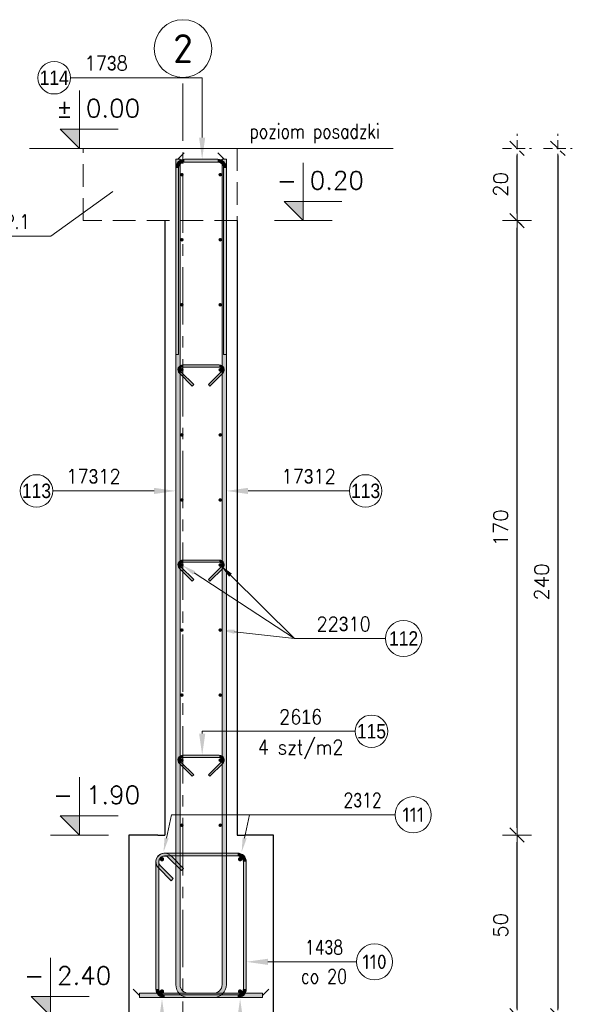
# Model space of a CAD drawing. Extents: x 253237 to 278058, y -131782 to -118389.
# Tile 4 of 23: x 256686 to 258215, y -123754 to -121030. Entities that reach past the tile are written whole.
import ezdxf
from ezdxf.enums import TextEntityAlignment as Align

# ---------------------------------------------------------------- set-up
doc = ezdxf.new("R2010")
doc.units = 0
doc.header["$LTSCALE"] = 5
doc.header["$MEASUREMENT"] = 0
doc.linetypes.add('CENTER', pattern=[50.800000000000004, 31.75, -6.35, 6.35, -6.35])
doc.linetypes.add('HIDDEN', pattern=[0.375, 0.25, -0.125])
for name, color, linetype, lineweight in [('AutoCAD_Structural_Detailing_deskowanie', 2, 'Continuous', 30), ('AutoCAD_Structural_Detailing_kształt pręta', 7, 'Continuous', 13), ('AutoCAD_Structural_Detailing_opis kształtu pręta', 7, 'Continuous', 13), ('AutoCAD_Structural_Detailing_opis rozkładu', 7, 'Continuous', 13), ('AutoCAD_Structural_Detailing_pręty punktowe', 7, 'Continuous', 40), ('AutoCAD_Structural_Detailing_symbole graficzne', 7, 'Continuous', 13), ('PS_HIDDEN', 2, 'HIDDEN', 13), ('PS_POS', 1, 'Continuous', 15)]:
    doc.layers.add(name, color=color, linetype=linetype, lineweight=lineweight)
doc.styles.add('marta', font='simplex.shx', dxfattribs={"width": 0.8})
doc.styles.add('marta_B', font='isocpeur.ttf')
doc.styles.add('r-gil', font='GIL_____.TTF', dxfattribs={"width": 0.9})
doc.styles.add('r-simplex', font='simplex.shx', dxfattribs={"width": 0.9})
doc.styles.add('styl2M', font='simplex.shx')
doc.styles.add('style1', font='simplex.shx')
doc.dimstyles.new('RBCT DIM 20_M', dxfattribs={"dimtxt": 40, "dimasz": 20, "dimexe": 20, "dimexo": 150, "dimgap": 25, "dimtad": 1, "dimdec": 1, "dimlfac": 0.1, "dimzin": 9, "dimdsep": 46, "dimtxsty": 'styl2M', "dimblk": 'dimznak', "dimcen": 40, "dimse1": 1, "dimse2": 1, "dimclrd": 8, "dimclre": 8, "dimclrt": 4, "dimadec": 0, "dimazin": 0, "dimtfac": 1, "dimtdec": 1, "dimtix": 1, "dimtmove": 2, "dimatfit": 3, "dimldrblk": 'dimznak', "dimfxl": 5, "dimfxlon": 1, "dimarcsym": 0})

# ---------------------------------------------------------------- blocks, each defined once
blk = doc.blocks.new('dimznak')
at = {"color": 0}
for points in [[(0, 2), (0, -2)], [(-2, 0), (2, 0)]]:
    blk.add_lwpolyline(points, dxfattribs=at)
at = {"color": 3}
blk.add_lwpolyline([(1, 1), (-1, -1)], dxfattribs=at)
blk = doc.blocks.new('*D27')
at = {"layer": 'Defpoints', "color": 0, "transparency": 16777216}
for p in [(257387.668779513, -123285.8073052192), (258061.9767731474, -123285.8073052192), (257387.668779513, -123785.8073052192)]:
    blk.add_point(p, dxfattribs=at)
at = {"layer": 'PS_HIDDEN', "color": 8, "lineweight": -2, "transparency": 16777216}
blk.add_line((258061.9767731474, -123765.8073052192), (258061.9767731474, -123305.8073052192), dxfattribs=at)
at = {"layer": 'PS_HIDDEN', "color": 8, "lineweight": -2, "transparency": 16777216, "xscale": 20, "yscale": 20, "zscale": 20}
for p, rotation in [((258061.9767731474, -123285.8073052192), 90), ((258061.9767731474, -123785.8073052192), 270)]:
    blk.add_blockref('dimznak', p, dxfattribs=dict(at, rotation=rotation))
at = {"layer": 'PS_HIDDEN', "color": 4, "transparency": 16777216, "insert": (258016.9767731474, -123535.8073052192), "char_height": 40, "attachment_point": 5, "rotation": 90, "style": 'styl2M'}
blk.add_mtext('50', dxfattribs=at)
blk = doc.blocks.new('*D28')
at = {"layer": 'Defpoints', "color": 0, "transparency": 16777216}
for p in [(257719.448752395, -121385.8073052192), (257387.668779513, -123785.8073052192), (258174.995214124, -123785.8073052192)]:
    blk.add_point(p, dxfattribs=at)
at = {"layer": 'PS_HIDDEN', "color": 8, "lineweight": -2, "transparency": 16777216}
blk.add_line((258174.995214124, -121405.8073052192), (258174.995214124, -123765.8073052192), dxfattribs=at)
at = {"layer": 'PS_HIDDEN', "color": 8, "lineweight": -2, "transparency": 16777216, "xscale": 20, "yscale": 20, "zscale": 20}
for p, rotation in [((258174.995214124, -121385.8073052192), 90), ((258174.995214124, -123785.8073052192), 270)]:
    blk.add_blockref('dimznak', p, dxfattribs=dict(at, rotation=rotation))
at = {"layer": 'PS_HIDDEN', "color": 4, "transparency": 16777216, "insert": (258129.9952141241, -122585.8073052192), "char_height": 40, "attachment_point": 5, "rotation": 90, "style": 'styl2M'}
blk.add_mtext('240', dxfattribs=at)
blk = doc.blocks.new('*D30')
at = {"layer": 'Defpoints', "color": 0, "transparency": 16777216}
for p in [(257287.668779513, -121585.8073052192), (258061.9767731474, -121585.8073052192), (257387.668779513, -123285.8073052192)]:
    blk.add_point(p, dxfattribs=at)
at = {"layer": 'PS_HIDDEN', "color": 8, "lineweight": -2, "transparency": 16777216}
blk.add_line((258061.9767731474, -123265.8073052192), (258061.9767731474, -121605.8073052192), dxfattribs=at)
at = {"layer": 'PS_HIDDEN', "color": 8, "lineweight": -2, "transparency": 16777216, "xscale": 20, "yscale": 20, "zscale": 20}
for p, rotation in [((258061.9767731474, -121585.8073052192), 90), ((258061.9767731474, -123285.8073052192), 270)]:
    blk.add_blockref('dimznak', p, dxfattribs=dict(at, rotation=rotation))
at = {"layer": 'PS_HIDDEN', "color": 4, "transparency": 16777216, "insert": (258016.9767731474, -122435.8073052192), "char_height": 40, "attachment_point": 5, "rotation": 90, "style": 'styl2M'}
blk.add_mtext('170', dxfattribs=at)
blk = doc.blocks.new('*D31')
at = {"layer": 'Defpoints', "color": 0, "transparency": 16777216}
for p in [(257307.668779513, -121385.8073052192), (258061.9767731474, -121385.8073052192), (257287.668779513, -121585.8073052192)]:
    blk.add_point(p, dxfattribs=at)
at = {"layer": 'PS_HIDDEN', "color": 8, "lineweight": -2, "transparency": 16777216}
blk.add_line((258061.9767731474, -121565.8073052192), (258061.9767731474, -121405.8073052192), dxfattribs=at)
at = {"layer": 'PS_HIDDEN', "color": 8, "lineweight": -2, "transparency": 16777216, "xscale": 20, "yscale": 20, "zscale": 20}
for p, rotation in [((258061.9767731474, -121385.8073052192), 90), ((258061.9767731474, -121585.8073052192), 270)]:
    blk.add_blockref('dimznak', p, dxfattribs=dict(at, rotation=rotation))
at = {"layer": 'PS_HIDDEN', "color": 4, "transparency": 16777216, "insert": (258016.9767731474, -121485.8073052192), "char_height": 40, "attachment_point": 5, "rotation": 90, "style": 'styl2M'}
blk.add_mtext('20', dxfattribs=at)
blk = doc.blocks.new('*D98')
at = {"color": 8, "lineweight": -2, "transparency": 16777216}
for p, q in [((256967.668779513, -124130.1871987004), (256947.668779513, -124130.1871987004)), ((256987.668779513, -124130.1871987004), (257087.668779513, -124130.1871987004)), ((257107.668779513, -124130.1871987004), (257127.668779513, -124130.1871987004))]:
    blk.add_line(p, q, dxfattribs=at)
at = {"layer": 'Defpoints', "color": 0, "transparency": 16777216}
for p in [(257087.668779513, -123285.8073052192), (256987.668779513, -123785.8073052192), (257087.668779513, -124130.1871987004)]:
    blk.add_point(p, dxfattribs=at)
at = {"color": 8, "lineweight": -2, "transparency": 16777216, "xscale": 20, "yscale": 20, "zscale": 20}
blk.add_blockref('dimznak', (256987.668779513, -124130.1871987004), dxfattribs=at)
at = {"color": 8, "lineweight": -2, "transparency": 16777216, "xscale": 20, "yscale": 20, "zscale": 20, "rotation": 180}
blk.add_blockref('dimznak', (257087.668779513, -124130.1871987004), dxfattribs=at)
at = {"color": 4, "transparency": 16777216, "insert": (257037.668779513, -124085.1871987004), "char_height": 40, "attachment_point": 5, "style": 'styl2M'}
blk.add_mtext('10', dxfattribs=at)
blk = doc.blocks.new('*D99')
at = {"color": 8, "lineweight": -2, "transparency": 16777216}
blk.add_line((257107.668779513, -124130.1871987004), (257267.668779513, -124130.1871987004), dxfattribs=at)
at = {"layer": 'Defpoints', "color": 0, "transparency": 16777216}
for p in [(257087.668779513, -123285.8073052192), (257287.668779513, -123285.8073052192), (257287.668779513, -124130.1871987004)]:
    blk.add_point(p, dxfattribs=at)
at = {"color": 8, "lineweight": -2, "transparency": 16777216, "xscale": 20, "yscale": 20, "zscale": 20, "rotation": 180}
blk.add_blockref('dimznak', (257087.668779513, -124130.1871987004), dxfattribs=at)
at = {"color": 8, "lineweight": -2, "transparency": 16777216, "xscale": 20, "yscale": 20, "zscale": 20}
blk.add_blockref('dimznak', (257287.668779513, -124130.1871987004), dxfattribs=at)
at = {"color": 4, "transparency": 16777216, "insert": (257187.668779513, -124085.1871987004), "char_height": 40, "attachment_point": 5, "style": 'styl2M'}
blk.add_mtext('20', dxfattribs=at)
blk = doc.blocks.new('*D100')
at = {"color": 8, "lineweight": -2, "transparency": 16777216}
for p, q in [((257267.668779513, -124130.1871987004), (257247.668779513, -124130.1871987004)), ((257287.668779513, -124130.1871987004), (257387.668779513, -124130.1871987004)), ((257407.668779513, -124130.1871987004), (257427.668779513, -124130.1871987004))]:
    blk.add_line(p, q, dxfattribs=at)
at = {"layer": 'Defpoints', "color": 0, "transparency": 16777216}
for p in [(257287.668779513, -123285.8073052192), (257387.668779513, -123285.8073052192), (257387.668779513, -124130.1871987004)]:
    blk.add_point(p, dxfattribs=at)
at = {"color": 8, "lineweight": -2, "transparency": 16777216, "xscale": 20, "yscale": 20, "zscale": 20}
blk.add_blockref('dimznak', (257287.668779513, -124130.1871987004), dxfattribs=at)
at = {"color": 8, "lineweight": -2, "transparency": 16777216, "xscale": 20, "yscale": 20, "zscale": 20, "rotation": 180}
blk.add_blockref('dimznak', (257387.668779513, -124130.1871987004), dxfattribs=at)
at = {"color": 4, "transparency": 16777216, "insert": (257337.668779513, -124085.1871987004), "char_height": 40, "attachment_point": 5, "style": 'styl2M'}
blk.add_mtext('10', dxfattribs=at)

msp = doc.modelspace()

# ---------------------------------------------------------------- hatches: boundary and pattern name
h = msp.add_hatch(color=1)
edge = h.paths.add_edge_path(flags=0)
edge.add_arc((257134.6687791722, -121458.696206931), 5, 0, 360)
h = msp.add_hatch(color=1)
edge = h.paths.add_edge_path(flags=0)
edge.add_arc((257240.6687798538, -121458.696206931), 5, 0, 360)
h = msp.add_hatch(color=1)
edge = h.paths.add_edge_path(flags=0)
edge.add_arc((257134.6687791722, -121638.696206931), 5, 0, 360)
h = msp.add_hatch(color=1)
edge = h.paths.add_edge_path(flags=0)
edge.add_arc((257240.6687798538, -121638.696206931), 5, 0, 360)
h = msp.add_hatch(color=1)
edge = h.paths.add_edge_path(flags=0)
edge.add_arc((257134.6687791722, -121818.696206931), 5, 0, 360)
h = msp.add_hatch(color=1)
edge = h.paths.add_edge_path(flags=0)
edge.add_arc((257240.6687798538, -121818.696206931), 5, 0, 360)
h = msp.add_hatch(color=1)
edge = h.paths.add_edge_path(flags=0)
edge.add_arc((257134.6687791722, -121998.696206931), 5, 0, 360)
h = msp.add_hatch(color=1)
edge = h.paths.add_edge_path(flags=0)
edge.add_arc((257240.6687798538, -121998.696206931), 5, 0, 360)
h = msp.add_hatch(color=1)
edge = h.paths.add_edge_path(flags=0)
edge.add_arc((257134.6687791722, -122178.696206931), 5, 0, 360)
h = msp.add_hatch(color=1)
edge = h.paths.add_edge_path(flags=0)
edge.add_arc((257240.6687798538, -122178.696206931), 5, 0, 360)
h = msp.add_hatch(color=1)
edge = h.paths.add_edge_path(flags=0)
edge.add_arc((257134.6687791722, -122358.696206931), 5, 0, 360)
h = msp.add_hatch(color=1)
edge = h.paths.add_edge_path(flags=0)
edge.add_arc((257240.6687798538, -122358.696206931), 5, 0, 360)
h = msp.add_hatch(color=1)
edge = h.paths.add_edge_path(flags=0)
edge.add_arc((257134.6687791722, -122538.696206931), 5, 0, 360)
h = msp.add_hatch(color=1)
edge = h.paths.add_edge_path(flags=0)
edge.add_arc((257240.6687798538, -122538.696206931), 5, 0, 360)
h = msp.add_hatch(color=1)
edge = h.paths.add_edge_path(flags=0)
edge.add_arc((257134.6687791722, -122718.696206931), 5, 0, 360)
h = msp.add_hatch(color=1)
edge = h.paths.add_edge_path(flags=0)
edge.add_arc((257240.6687798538, -122718.696206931), 5, 0, 360)
h = msp.add_hatch(color=1)
edge = h.paths.add_edge_path(flags=0)
edge.add_arc((257134.6687791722, -122898.696206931), 5, 0, 360)
h = msp.add_hatch(color=1)
edge = h.paths.add_edge_path(flags=0)
edge.add_arc((257240.6687798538, -122898.696206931), 5, 0, 360)
h = msp.add_hatch(color=1)
edge = h.paths.add_edge_path(flags=0)
edge.add_arc((257134.6687791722, -123078.696206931), 5, 0, 360)
h = msp.add_hatch(color=1)
edge = h.paths.add_edge_path(flags=0)
edge.add_arc((257240.6687798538, -123078.696206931), 5, 0, 360)
h = msp.add_hatch(color=1)
edge = h.paths.add_edge_path(flags=0)
edge.add_arc((257134.6687791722, -123258.696206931), 5, 0, 360)
h = msp.add_hatch(color=1)
edge = h.paths.add_edge_path(flags=0)
edge.add_arc((257240.6687798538, -123258.696206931), 5, 0, 360)
at = {"layer": 'AutoCAD_Structural_Detailing_kształt pręta'}
h = msp.add_hatch(color=161, dxfattribs=at)
edge = h.paths.add_edge_path(flags=0)
edge.add_line((257141.6687793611, -121415.8073050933), (257141.6687793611, -121423.8073050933))
edge.add_arc((257141.6687793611, -121439.8073050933), 16, 89.99999999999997, 180)
edge.add_line((257125.6687793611, -121439.8073050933), (257117.6687793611, -121439.8073050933))
edge.add_arc((257141.6687793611, -121439.8073050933), 24.00000000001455, 450, 539.9999999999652, ccw=False)
for points in [[(257129.6687791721, -123699.8073054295), (257117.6687791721, -123699.8073054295), (257117.6687791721, -121415.8073054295), (257129.6687791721, -121415.8073054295)], [(257141.6687793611, -121423.8073050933), (257141.6687793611, -121415.8073050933), (257233.668779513, -121415.8073050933), (257233.668779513, -121423.8073050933)], [(257257.6687798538, -123699.8073054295), (257245.6687798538, -123699.8073054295), (257245.6687798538, -121415.8073054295), (257257.6687798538, -121415.8073054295)], [(257125.6687793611, -121955.8073052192), (257117.6687793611, -121955.8073052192), (257117.6687793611, -121439.8073050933), (257125.6687793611, -121439.8073050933)], [(257249.668779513, -121439.8073050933), (257257.668779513, -121439.8073050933), (257257.668779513, -121955.8073052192), (257249.668779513, -121955.8073052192)], [(257137.1687791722, -121991.011873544), (257137.1687791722, -121985.011873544), (257238.1687798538, -121985.011873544), (257238.1687798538, -121991.011873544)], [(257167.2208173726, -122039.1705134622), (257162.9781766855, -122043.4131541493), (257127.6228376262, -122008.05781509), (257131.8654783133, -122003.8151744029)], [(257243.4720807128, -122003.8151744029), (257247.7147213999, -122008.05781509), (257212.3593823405, -122043.4131541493), (257208.1167416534, -122039.1705134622)], [(257167.2208173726, -122579.1705134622), (257162.9781766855, -122583.4131541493), (257127.6228376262, -122548.05781509), (257131.8654783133, -122543.8151744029)], [(257137.1687791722, -122531.011873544), (257137.1687791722, -122525.011873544), (257238.1687798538, -122525.011873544), (257238.1687798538, -122531.011873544)], [(257243.4720807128, -122543.8151744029), (257247.7147213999, -122548.05781509), (257212.3593823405, -122583.4131541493), (257208.1167416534, -122579.1705134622)], [(257167.2208173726, -123119.1705134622), (257162.9781766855, -123123.4131541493), (257127.6228376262, -123088.05781509), (257131.8654783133, -123083.8151744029)], [(257137.1687791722, -123071.011873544), (257137.1687791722, -123065.011873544), (257238.1687798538, -123065.011873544), (257238.1687798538, -123071.011873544)], [(257243.4720807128, -123083.8151744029), (257247.7147213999, -123088.05781509), (257212.3593823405, -123123.4131541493), (257208.1167416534, -123119.1705134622)], [(257070.668779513, -123711.8073052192), (257062.668779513, -123711.8073052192), (257062.668779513, -123359.8073052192), (257070.668779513, -123359.8073052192)], [(257086.668779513, -123343.8073052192), (257086.668779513, -123335.8073052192), (257288.668779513, -123335.8073052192), (257288.668779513, -123343.8073052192)], [(257097.982488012, -123348.4935967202), (257103.6393422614, -123342.8367424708), (257138.9946813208, -123378.1920815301), (257133.3378270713, -123383.8489357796)], [(257304.668779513, -123359.8073052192), (257312.668779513, -123359.8073052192), (257312.668779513, -123711.8073052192), (257304.668779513, -123711.8073052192)], [(257110.7104100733, -123406.4763527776), (257105.0535558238, -123412.133207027), (257069.6982167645, -123376.7778679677), (257075.355071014, -123371.1210137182)], [(257017.668779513, -123735.8073054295), (257017.668779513, -123723.8073054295), (257221.6687798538, -123723.8073054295), (257221.6687798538, -123735.8073054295)], [(257288.668779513, -123727.8073052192), (257288.668779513, -123735.8073052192), (257086.668779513, -123735.8073052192), (257086.668779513, -123727.8073052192)], [(257357.668779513, -123723.8073054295), (257357.668779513, -123735.8073054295), (257153.6687791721, -123735.8073054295), (257153.6687791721, -123723.8073054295)]]:
    msp.add_hatch(color=161, dxfattribs=at).paths.add_polyline_path(points, flags=0)
h = msp.add_hatch(color=161, dxfattribs=at)
edge = h.paths.add_edge_path(flags=0)
edge.add_line((257257.668779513, -121439.8073050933), (257249.668779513, -121439.8073050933))
edge.add_arc((257233.668779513, -121439.8073050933), 15.9999999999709, 0, 90.00000000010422)
edge.add_line((257233.668779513, -121423.8073050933), (257233.668779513, -121415.8073050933))
edge.add_arc((257233.6687795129, -121439.8073050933), 24.0000000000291, 359.99999999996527, 449.9999999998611, ccw=False)
h = msp.add_hatch(color=161, dxfattribs=at)
edge = h.paths.add_edge_path(flags=0)
edge.add_line((257137.1687791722, -121985.011873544), (257137.1687791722, -121991.011873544))
edge.add_arc((257137.1687791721, -121998.511873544), 7.5, 89.99999999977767, 225.0000000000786)
edge.add_line((257131.8654783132, -122003.8151744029), (257127.6228376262, -122008.05781509))
edge.add_arc((257137.1687791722, -121998.511873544), 13.49999999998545, 450, 585.0000000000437, ccw=False)
h = msp.add_hatch(color=161, dxfattribs=at)
edge = h.paths.add_edge_path(flags=0)
edge.add_line((257247.7147213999, -122008.05781509), (257243.4720807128, -122003.8151744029))
edge.add_arc((257238.1687798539, -121998.511873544), 7.499999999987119, -45.00000000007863, 90.00000000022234)
edge.add_line((257238.1687798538, -121991.011873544), (257238.1687798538, -121985.011873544))
edge.add_arc((257238.1687798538, -121998.511873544), 13.49999999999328, 314.99999999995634, 450, ccw=False)
h = msp.add_hatch(color=161, dxfattribs=at)
edge = h.paths.add_edge_path(flags=0)
edge.add_line((257137.1687791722, -122525.011873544), (257137.1687791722, -122531.011873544))
edge.add_arc((257137.1687791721, -122538.511873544), 7.5, 89.99999999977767, 225.0000000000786)
edge.add_line((257131.8654783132, -122543.8151744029), (257127.6228376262, -122548.05781509))
edge.add_arc((257137.1687791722, -122538.511873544), 13.49999999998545, 450, 585.0000000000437, ccw=False)
h = msp.add_hatch(color=161, dxfattribs=at)
edge = h.paths.add_edge_path(flags=0)
edge.add_line((257247.7147213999, -122548.05781509), (257243.4720807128, -122543.8151744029))
edge.add_arc((257238.1687798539, -122538.511873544), 7.499999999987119, -45.00000000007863, 90.00000000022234)
edge.add_line((257238.1687798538, -122531.011873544), (257238.1687798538, -122525.011873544))
edge.add_arc((257238.1687798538, -122538.511873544), 13.49999999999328, 314.99999999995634, 450, ccw=False)
h = msp.add_hatch(color=161, dxfattribs=at)
edge = h.paths.add_edge_path(flags=0)
edge.add_line((257137.1687791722, -123065.011873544), (257137.1687791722, -123071.011873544))
edge.add_arc((257137.1687791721, -123078.511873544), 7.5, 89.99999999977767, 225.0000000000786)
edge.add_line((257131.8654783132, -123083.8151744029), (257127.6228376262, -123088.05781509))
edge.add_arc((257137.1687791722, -123078.511873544), 13.49999999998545, 450, 585.0000000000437, ccw=False)
h = msp.add_hatch(color=161, dxfattribs=at)
edge = h.paths.add_edge_path(flags=0)
edge.add_line((257247.7147213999, -123088.05781509), (257243.4720807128, -123083.8151744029))
edge.add_arc((257238.1687798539, -123078.511873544), 7.499999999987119, -45.00000000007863, 90.00000000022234)
edge.add_line((257238.1687798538, -123071.011873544), (257238.1687798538, -123065.011873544))
edge.add_arc((257238.1687798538, -123078.511873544), 13.49999999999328, 314.99999999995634, 450, ccw=False)
h = msp.add_hatch(color=161, dxfattribs=at)
edge = h.paths.add_edge_path(flags=0)
edge.add_line((257086.668779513, -123335.8073052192), (257086.668779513, -123343.8073052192))
edge.add_arc((257086.668779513, -123359.8073052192), 16.00000000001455, 90.00000000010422, 224.9999999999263)
edge.add_line((257075.355071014, -123371.1210137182), (257069.6982167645, -123376.7778679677))
edge.add_arc((257086.668779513, -123359.8073052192), 23.99999999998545, 449.99999999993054, 585.0000000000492, ccw=False)
h = msp.add_hatch(color=161, dxfattribs=at)
edge = h.paths.add_edge_path(flags=0)
edge.add_line((257103.6393422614, -123342.8367424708), (257097.982488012, -123348.4935967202))
edge.add_arc((257086.668779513, -123359.8073052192), 15.99999999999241, 44.99999999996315, 180.0000000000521)
edge.add_line((257070.668779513, -123359.8073052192), (257062.668779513, -123359.8073052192))
edge.add_arc((257086.668779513, -123359.8073052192), 23.99999999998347, 405, 540.0000000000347, ccw=False)
h = msp.add_hatch(color=161, dxfattribs=at)
edge = h.paths.add_edge_path(flags=0)
edge.add_line((257312.668779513, -123359.8073052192), (257304.668779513, -123359.8073052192))
edge.add_arc((257288.668779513, -123359.8073052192), 16.0000000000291, 0, 89.99999999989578)
edge.add_line((257288.668779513, -123343.8073052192), (257288.668779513, -123335.8073052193))
edge.add_arc((257288.668779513, -123359.8073052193), 24, 360.00000000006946, 450, ccw=False)
h = msp.add_hatch(color=161, dxfattribs=at)
edge = h.paths.add_edge_path(flags=0)
edge.add_line((257062.668779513, -123711.8073052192), (257070.668779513, -123711.8073052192))
edge.add_arc((257086.668779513, -123711.8073052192), 16.0000000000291, 180, 269.9999999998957)
edge.add_line((257086.668779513, -123727.8073052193), (257086.668779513, -123735.8073052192))
edge.add_arc((257086.668779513, -123711.8073052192), 24, 180.0000000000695, 270, ccw=False)
h = msp.add_hatch(color=161, dxfattribs=at)
edge = h.paths.add_edge_path(flags=0)
edge.add_line((257117.6687791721, -123699.8073054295), (257129.6687791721, -123699.8073054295))
edge.add_arc((257153.6687791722, -123699.8073054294), 24.0000000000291, 179.9999999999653, 269.9999999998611)
edge.add_line((257153.6687791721, -123723.8073054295), (257153.6687791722, -123735.8073054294))
edge.add_arc((257153.6687791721, -123699.8073054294), 36, 539.9999999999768, 629.9999999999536, ccw=False)
h = msp.add_hatch(color=161, dxfattribs=at)
edge = h.paths.add_edge_path(flags=0)
edge.add_line((257221.6687798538, -123735.8073054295), (257221.6687798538, -123723.8073054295))
edge.add_arc((257221.6687798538, -123699.8073054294), 24.00000000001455, -89.99999999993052, -3.474437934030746e-11)
edge.add_line((257245.6687798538, -123699.8073054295), (257257.6687798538, -123699.8073054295))
edge.add_arc((257221.6687798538, -123699.8073054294), 36.00000000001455, 270, 359.99999999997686, ccw=False)
h = msp.add_hatch(color=161, dxfattribs=at)
edge = h.paths.add_edge_path(flags=0)
edge.add_line((257288.668779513, -123735.8073052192), (257288.668779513, -123727.8073052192))
edge.add_arc((257288.668779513, -123711.8073052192), 16.00000000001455, -89.99999999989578, 0)
edge.add_line((257304.668779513, -123711.8073052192), (257312.668779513, -123711.8073052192))
edge.add_arc((257288.668779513, -123711.8073052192), 24.00000000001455, 270, 359.99999999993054, ccw=False)
at = {"layer": 'AutoCAD_Structural_Detailing_opis kształtu pręta'}
for points in [[(257190.6208938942, -121415.8073050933), (257199.1736864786, -121355.8073050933), (257182.0681013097, -121355.8073050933)], [(257117.6687791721, -122333.719160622), (257057.6687791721, -122325.1663680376), (257057.6687791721, -122342.2719532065)], [(257257.6687798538, -122333.719160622), (257317.6687798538, -122342.2719532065), (257317.6687798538, -122325.1663680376)], [(257190.7854380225, -123065.011873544), (257199.3382306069, -123005.011873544), (257182.232645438, -123005.011873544)], [(257312.668779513, -123636.6661158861), (257372.668779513, -123645.2189084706), (257372.668779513, -123628.1133233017)]]:
    msp.add_hatch(color=8, dxfattribs=at).paths.add_polyline_path(points, flags=0)
at = {"layer": 'AutoCAD_Structural_Detailing_opis rozkładu'}
for points in [[(257134.6687791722, -122538.696206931), (257165.0476574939, -122565.3351817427), (257171.281017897, -122555.785829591)], [(257240.6687798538, -122538.696206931), (257265.0893083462, -122570.885475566), (257273.1108262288, -122562.7799120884)], [(257240.6687798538, -122718.696206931), (257279.7730587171, -122728.8631436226), (257281.05634618, -122717.5318558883)], [(257083.796602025, -123333.1819713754), (257097.7691687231, -123295.2705139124), (257086.6195966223, -123292.8763647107)], [(257299.9387376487, -123333.1819713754), (257313.9113043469, -123295.2705139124), (257302.761732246, -123292.8763647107)], [(257079.5977117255, -123738.8783730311), (257073.8958500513, -123778.8783730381), (257085.2995734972, -123778.8783730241)], [(257295.7398473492, -123738.8783730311), (257290.037985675, -123778.8783730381), (257301.441709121, -123778.8783730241)]]:
    msp.add_hatch(color=8, dxfattribs=at).paths.add_polyline_path(points, flags=0)
at = {"layer": 'AutoCAD_Structural_Detailing_pręty punktowe'}
h = msp.add_hatch(color=1, dxfattribs=at)
edge = h.paths.add_edge_path(flags=0)
edge.add_arc((257079.5977117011, -123352.7362374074), 6, 0, 360)
h = msp.add_hatch(color=1, dxfattribs=at)
edge = h.paths.add_edge_path(flags=0)
edge.add_arc((257295.7398473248, -123352.7362374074), 6, 0, 360)
h = msp.add_hatch(color=1, dxfattribs=at)
edge = h.paths.add_edge_path(flags=0)
edge.add_arc((257079.5977117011, -123718.8783730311), 6, 0, 360)
h = msp.add_hatch(color=1, dxfattribs=at)
edge = h.paths.add_edge_path(flags=0)
edge.add_arc((257295.7398473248, -123718.8783730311), 6, 0, 360)
at = {"layer": 'AutoCAD_Structural_Detailing_symbole graficzne'}
for points in [[(256797.9860375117, -121332.4739722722), (256851.319370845, -121385.8073056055), (256851.319370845, -121332.4739722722)], [(257417.188736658, -121532.4739718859), (257470.5220699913, -121585.8073052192), (257470.5220699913, -121532.4739718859)], [(256797.9860375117, -123232.4739722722), (256851.319370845, -123285.8073056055), (256851.319370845, -123232.4739722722)], [(256717.9860375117, -123732.4739722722), (256771.319370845, -123785.8073056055), (256771.319370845, -123732.4739722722)]]:
    msp.add_hatch(color=1, dxfattribs=at).paths.add_polyline_path(points, flags=0)

# ---------------------------------------------------------------- linework, layer by layer
at = {"layer": 'AutoCAD_Structural_Detailing_deskowanie'}
for p, q in [((257087.668779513, -121585.8073052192), (257087.668779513, -123285.8073052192)), ((257287.668779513, -121585.8073052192), (257287.668779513, -123285.8073052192)), ((257067.668779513, -123285.8073052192), (257087.668779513, -123285.8073052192)), ((257287.668779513, -123285.8073052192), (257307.668779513, -123285.8073052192))]:
    msp.add_line(p, q, dxfattribs=at)
msp.add_lwpolyline([(257067.668779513, -123285.8073052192), (256987.668779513, -123285.8073052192), (256987.668779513, -123785.8073052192), (257387.668779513, -123785.8073052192), (257387.668779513, -123285.8073052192), (257307.668779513, -123285.8073052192)], dxfattribs=at)
at = {"layer": 'AutoCAD_Structural_Detailing_kształt pręta', "color": 1, "lineweight": 0}
for p, q in [((257123.6687791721, -121415.8073054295), (257141.1687791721, -121398.3073054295)), ((257251.6687798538, -121415.8073054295), (257234.1687798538, -121398.3073054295)), ((257017.668779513, -123729.8073054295), (257000.168779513, -123712.3073054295)), ((257357.668779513, -123729.8073054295), (257375.168779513, -123712.3073054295))]:
    msp.add_line(p, q, dxfattribs=at)
at = {"layer": 'AutoCAD_Structural_Detailing_kształt pręta', "color": 161}
for p, q in [((257117.6687791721, -123699.8073054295), (257117.6687791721, -121415.8073054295)), ((257117.6687791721, -121415.8073054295), (257129.6687791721, -121415.8073054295)), ((257129.6687791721, -123699.8073054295), (257129.6687791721, -121415.8073054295)), ((257141.6687793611, -121415.8073050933), (257233.668779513, -121415.8073050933)), ((257141.6687793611, -121423.8073050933), (257233.668779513, -121423.8073050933)), ((257245.6687798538, -123699.8073054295), (257245.6687798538, -121415.8073054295)), ((257245.6687798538, -121415.8073054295), (257257.6687798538, -121415.8073054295)), ((257257.6687798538, -123699.8073054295), (257257.6687798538, -121415.8073054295)), ((257117.6687793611, -121955.8073052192), (257117.6687793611, -121439.8073050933)), ((257125.6687793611, -121955.8073052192), (257125.6687793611, -121439.8073050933)), ((257249.668779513, -121439.8073050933), (257249.668779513, -121955.8073052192)), ((257257.668779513, -121439.8073050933), (257257.668779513, -121955.8073052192)), ((257117.6687793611, -121955.8073052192), (257125.6687793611, -121955.8073052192)), ((257257.668779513, -121955.8073052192), (257249.668779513, -121955.8073052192)), ((257137.1687791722, -121985.011873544), (257238.1687798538, -121985.011873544)), ((257137.1687791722, -121991.011873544), (257238.1687798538, -121991.011873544)), ((257162.9781766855, -122043.4131541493), (257127.6228376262, -122008.05781509)), ((257167.2208173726, -122039.1705134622), (257131.8654783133, -122003.8151744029)), ((257243.4720807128, -122003.8151744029), (257208.1167416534, -122039.1705134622)), ((257247.7147213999, -122008.05781509), (257212.3593823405, -122043.4131541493)), ((257162.9781766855, -122043.4131541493), (257167.2208173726, -122039.1705134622)), ((257212.3593823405, -122043.4131541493), (257208.1167416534, -122039.1705134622)), ((257167.2208173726, -122579.1705134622), (257131.8654783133, -122543.8151744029)), ((257137.1687791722, -122525.011873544), (257238.1687798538, -122525.011873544)), ((257137.1687791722, -122531.011873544), (257238.1687798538, -122531.011873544)), ((257243.4720807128, -122543.8151744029), (257208.1167416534, -122579.1705134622)), ((257162.9781766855, -122583.4131541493), (257127.6228376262, -122548.05781509)), ((257247.7147213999, -122548.05781509), (257212.3593823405, -122583.4131541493)), ((257162.9781766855, -122583.4131541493), (257167.2208173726, -122579.1705134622)), ((257212.3593823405, -122583.4131541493), (257208.1167416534, -122579.1705134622)), ((257162.9781766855, -123123.4131541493), (257127.6228376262, -123088.05781509)), ((257167.2208173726, -123119.1705134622), (257131.8654783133, -123083.8151744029)), ((257137.1687791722, -123065.011873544), (257238.1687798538, -123065.011873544)), ((257137.1687791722, -123071.011873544), (257238.1687798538, -123071.011873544)), ((257243.4720807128, -123083.8151744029), (257208.1167416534, -123119.1705134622)), ((257247.7147213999, -123088.05781509), (257212.3593823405, -123123.4131541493)), ((257162.9781766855, -123123.4131541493), (257167.2208173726, -123119.1705134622)), ((257212.3593823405, -123123.4131541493), (257208.1167416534, -123119.1705134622)), ((257062.668779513, -123711.8073052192), (257062.668779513, -123359.8073052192)), ((257070.668779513, -123711.8073052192), (257070.668779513, -123359.8073052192)), ((257086.668779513, -123335.8073052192), (257288.668779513, -123335.8073052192)), ((257086.668779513, -123343.8073052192), (257288.668779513, -123343.8073052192)), ((257097.982488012, -123348.4935967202), (257133.3378270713, -123383.8489357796)), ((257103.6393422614, -123342.8367424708), (257138.9946813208, -123378.1920815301)), ((257304.668779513, -123359.8073052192), (257304.668779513, -123711.8073052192)), ((257312.668779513, -123359.8073052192), (257312.668779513, -123711.8073052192)), ((257105.0535558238, -123412.133207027), (257069.6982167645, -123376.7778679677)), ((257110.7104100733, -123406.4763527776), (257075.355071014, -123371.1210137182)), ((257138.9946813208, -123378.1920815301), (257133.3378270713, -123383.8489357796)), ((257105.0535558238, -123412.133207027), (257110.7104100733, -123406.4763527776)), ((257017.668779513, -123723.8073054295), (257221.6687798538, -123723.8073054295)), ((257017.668779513, -123723.8073054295), (257017.668779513, -123735.8073054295)), ((257017.668779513, -123735.8073054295), (257221.6687798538, -123735.8073054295)), ((257288.668779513, -123727.8073052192), (257086.668779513, -123727.8073052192)), ((257288.668779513, -123735.8073052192), (257086.668779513, -123735.8073052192)), ((257357.668779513, -123723.8073054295), (257153.6687791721, -123723.8073054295)), ((257357.668779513, -123735.8073054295), (257153.6687791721, -123735.8073054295)), ((257357.668779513, -123735.8073054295), (257357.668779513, -123723.8073054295))]:
    msp.add_line(p, q, dxfattribs=at)
for centre, radius, start, end in [((257141.6687793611, -121439.8073050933), 24.00000000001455, 90, 179.9999999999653), ((257141.6687793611, -121439.8073050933), 16, 89.99999999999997, 180), ((257233.6687795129, -121439.8073050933), 24.0000000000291, 359.9999999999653, 89.99999999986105), ((257233.668779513, -121439.8073050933), 15.9999999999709, 0, 90.00000000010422), ((257137.1687791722, -121998.511873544), 13.49999999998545, 89.99999999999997, 225.0000000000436), ((257137.1687791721, -121998.511873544), 7.5, 89.99999999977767, 225.0000000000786), ((257238.1687798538, -121998.511873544), 13.49999999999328, 314.9999999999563, 90.00000000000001), ((257238.1687798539, -121998.511873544), 7.499999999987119, 314.9999999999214, 90.00000000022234), ((257137.1687791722, -122538.511873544), 13.49999999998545, 89.99999999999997, 225.0000000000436), ((257137.1687791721, -122538.511873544), 7.5, 89.99999999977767, 225.0000000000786), ((257238.1687798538, -122538.511873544), 13.49999999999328, 314.9999999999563, 90.00000000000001), ((257238.1687798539, -122538.511873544), 7.499999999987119, 314.9999999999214, 90.00000000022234), ((257137.1687791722, -123078.511873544), 13.49999999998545, 89.99999999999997, 225.0000000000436), ((257137.1687791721, -123078.511873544), 7.5, 89.99999999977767, 225.0000000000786), ((257238.1687798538, -123078.511873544), 13.49999999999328, 314.9999999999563, 90.00000000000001), ((257238.1687798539, -123078.511873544), 7.499999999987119, 314.9999999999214, 90.00000000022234), ((257086.668779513, -123359.8073052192), 23.99999999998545, 89.99999999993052, 225.0000000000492), ((257086.668779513, -123359.8073052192), 23.99999999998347, 44.99999999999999, 180.0000000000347), ((257086.668779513, -123359.8073052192), 16.00000000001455, 90.00000000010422, 224.9999999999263), ((257086.668779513, -123359.8073052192), 15.99999999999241, 44.99999999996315, 180.0000000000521), ((257288.668779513, -123359.8073052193), 24, 6.948027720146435e-11, 90), ((257288.668779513, -123359.8073052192), 16.0000000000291, 0, 89.99999999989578), ((257086.668779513, -123711.8073052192), 24, 180.0000000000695, 270), ((257086.668779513, -123711.8073052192), 16.0000000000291, 180, 269.9999999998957), ((257153.6687791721, -123699.8073054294), 36, 179.9999999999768, 269.9999999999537), ((257153.6687791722, -123699.8073054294), 24.0000000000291, 179.9999999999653, 269.9999999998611), ((257221.6687798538, -123699.8073054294), 24.00000000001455, 270.0000000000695, 359.9999999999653), ((257221.6687798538, -123699.8073054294), 36.00000000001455, 270, 359.9999999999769), ((257288.668779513, -123711.8073052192), 16.00000000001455, 270.0000000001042, 0), ((257288.668779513, -123711.8073052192), 24.00000000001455, 270, 359.9999999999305)]:
    msp.add_arc(centre, radius, start, end, dxfattribs=at)
at = {"layer": 'AutoCAD_Structural_Detailing_opis kształtu pręta', "color": 8}
for p, q in [((257190.6208938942, -121190.4148169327), (256826.256747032, -121190.4148164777)), ((257190.6208938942, -121190.4148169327), (257190.6208938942, -121355.8073050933)), ((256777.3228193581, -122333.719160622), (257057.6687791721, -122333.719160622)), ((257598.0147396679, -122333.719160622), (257317.6687798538, -122333.719160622)), ((257190.7854380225, -122998.8602967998), (257190.7854380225, -123005.011873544)), ((257190.7854380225, -122998.8602967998), (257614.2794937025, -122998.8602964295)), ((257617.8017485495, -123636.6661158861), (257372.668779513, -123636.6661158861))]:
    msp.add_line(p, q, dxfattribs=at)
at = {"layer": 'AutoCAD_Structural_Detailing_opis kształtu pręta', "color": 8, "lineweight": 18}
for centre, radius in [((256781.256747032, -121190.4148164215), 45), ((256732.3228193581, -122333.719160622), 45), ((257643.0147396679, -122333.719160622), 45), ((257659.2794937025, -122998.8602963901), 45), ((257667.8017485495, -123636.6661158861), 50)]:
    msp.add_circle(centre, radius, dxfattribs=at)
at = {"layer": 'AutoCAD_Structural_Detailing_opis rozkładu', "color": 8}
for p, q in [((257446.0592681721, -122741.9570264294), (257168.1643376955, -122560.5605056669)), ((257446.0592681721, -122741.9570264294), (257269.1000672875, -122566.8326938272)), ((257446.0592681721, -122741.9570264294), (257280.4147024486, -122723.1974997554)), ((257446.0592681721, -122741.9570264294), (257698.2315111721, -122741.9570264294)), ((257106.0352989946, -123229.6161806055), (257092.1943826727, -123294.0734393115)), ((257106.0352989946, -123229.6161806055), (257322.1774346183, -123229.6161806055)), ((257322.1774346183, -123229.6161806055), (257308.3365182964, -123294.0734393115)), ((257322.1774346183, -123229.6161806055), (257724.8544369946, -123229.6161806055))]:
    msp.add_line(p, q, dxfattribs=at)
at = {"layer": 'AutoCAD_Structural_Detailing_opis rozkładu', "color": 8, "lineweight": 18}
for centre in [(257748.2315111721, -122741.9570264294), (257774.8544369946, -123229.6161806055)]:
    msp.add_circle(centre, 50, dxfattribs=at)
at = {"layer": 'AutoCAD_Structural_Detailing_symbole graficzne', "color": 5, "linetype": 'CENTER'}
msp.add_line((257137.668779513, -124159.4467185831), (257137.668779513, -121189.8089464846), dxfattribs=at)
at = {"layer": 'AutoCAD_Structural_Detailing_symbole graficzne', "color": 1}
for p, q in [((256851.319370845, -121385.8073056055), (256851.319370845, -121225.8073056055)), ((256957.9860375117, -121332.4739722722), (256797.9860375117, -121332.4739722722)), ((256797.9860375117, -121332.4739722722), (256851.319370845, -121385.8073056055)), ((256931.319370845, -121385.8073056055), (256771.319370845, -121385.8073056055)), ((257470.5220699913, -121585.8073052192), (257470.5220699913, -121425.8073052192)), ((257577.188736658, -121532.4739718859), (257417.188736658, -121532.4739718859)), ((257417.188736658, -121532.4739718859), (257470.5220699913, -121585.8073052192)), ((257550.5220699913, -121585.8073052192), (257390.5220699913, -121585.8073052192)), ((256851.319370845, -123285.8073056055), (256851.319370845, -123125.8073056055)), ((256957.9860375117, -123232.4739722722), (256797.9860375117, -123232.4739722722)), ((256797.9860375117, -123232.4739722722), (256851.319370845, -123285.8073056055)), ((256931.319370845, -123285.8073056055), (256771.319370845, -123285.8073056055)), ((256771.319370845, -123785.8073056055), (256771.319370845, -123625.8073056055)), ((256877.9860375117, -123732.4739722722), (256717.9860375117, -123732.4739722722)), ((256717.9860375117, -123732.4739722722), (256771.319370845, -123785.8073056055))]:
    msp.add_line(p, q, dxfattribs=at)
at = {"layer": 'AutoCAD_Structural_Detailing_symbole graficzne', "color": 1, "linetype": 'Continuous', "lineweight": 18}
msp.add_circle((257137.668779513, -121109.8089464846), 80, dxfattribs=at)
at = {"layer": 'PS_HIDDEN'}
msp.add_line((257287.668779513, -123285.8073052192), (257287.668779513, -121585.8073052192), dxfattribs=at)
at = {"layer": 'PS_HIDDEN', "ltscale": 50}
msp.add_lwpolyline([(256861.4942902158, -121385.8073052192), (257287.668779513, -121385.8073052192), (257287.668779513, -121585.8073052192), (256861.4942902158, -121585.8073052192)], close=True, dxfattribs=at)
at = {"layer": 'PS_POS', "color": 3}
msp.add_line((256713.0956453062, -121385.8073052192), (257719.448752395, -121385.8073052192), dxfattribs=at)
at = {"layer": 'PS_POS'}
msp.add_lwpolyline([(256448.7045970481, -121629.2277518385), (256772.0073538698, -121629.2277518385), (256943.5975531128, -121505.5733778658)], dxfattribs=at)

# ---------------------------------------------------------------- texts
at = {"layer": 'AutoCAD_Structural_Detailing_opis kształtu pręta', "color": 3, "char_height": 40, "attachment_point": 5}
for s, insert, rotation, style in [('17\\Fdiam;3\\Fsimplex.shx;8  ', (256925.1138899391, -121150.4148166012), 359.99999992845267, 'r-simplex'), ('114', (256781.256747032, -121190.4148164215), 359.99999992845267, 'r-gil'), ('26\\Fdiam;1\\Fsimplex.shx;6  ', (257463.1366365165, -122958.8602966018), 6.183761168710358e-08, 'r-simplex'), ('115', (257659.2794937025, -122998.8602963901), 6.183761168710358e-08, 'r-gil'), ('4 szt/m2', (257463.1366366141, -123049.336487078), 6.183761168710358e-08, 'r-simplex')]:
    msp.add_mtext(s, dxfattribs=dict(at, insert=insert, rotation=rotation, style=style))
for s, insert, style in [('17\\Fdiam;3\\Fsimplex.shx;12  ', (256889.8942479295, -122293.719160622), 'r-simplex'), ('17\\Fdiam;3\\Fsimplex.shx;12  ', (257485.4433110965, -122293.719160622), 'r-simplex'), ('113', (256732.3228193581, -122333.719160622), 'r-gil'), ('113', (257643.0147396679, -122333.719160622), 'r-gil'), ('14\\Fdiam;3\\Fsimplex.shx;8  ', (257527.7065104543, -123596.6661158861), 'marta'), ('110', (257667.8017485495, -123636.6661158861), 'marta_B'), ('co 20', (257527.7065104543, -123676.6661158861), 'marta')]:
    msp.add_mtext(s, dxfattribs=dict(at, insert=insert, style=style))
at = {"layer": 'AutoCAD_Structural_Detailing_opis rozkładu', "color": 3, "char_height": 40, "attachment_point": 5}
for s, insert, style in [('22\\Fdiam;3\\Fsimplex.shx;10 ', (257582.2315111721, -122701.9570264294), 'r-simplex'), ('112', (257748.2315111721, -122741.9570264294), 'r-gil'), ('2\\Fdiam;3\\Fsimplex.shx;12 ', (257634.7591988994, -123189.6161806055), 'marta'), ('111', (257774.8544369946, -123229.6161806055), 'marta_B')]:
    msp.add_mtext(s, dxfattribs=dict(at, insert=insert, style=style))
at = {"layer": 'AutoCAD_Structural_Detailing_symbole graficzne', "color": 2, "style": 'style1'}
for s, p in [('±', (256833.5415930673, -121314.6961944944)), ('-', (257452.7442922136, -121514.6961941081)), ('-', (256833.5415930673, -123214.6961944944)), ('-', (256753.5415930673, -123714.6961944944))]:
    msp.add_text(s, height=50, dxfattribs=at).set_placement(p, align=Align.BOTTOM_RIGHT)
for s, p in [('0.00 ', (256869.0971486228, -121314.6961944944)), ('0.20 ', (257488.2998477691, -121514.6961941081)), ('1.90 ', (256869.0971486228, -123214.6961944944)), ('2.40 ', (256789.0971486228, -123714.6961944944))]:
    msp.add_text(s, height=50, dxfattribs=at).set_placement(p, align=Align.BOTTOM_LEFT)
at = {"layer": 'AutoCAD_Structural_Detailing_symbole graficzne', "color": 2, "style": 'style1', "width": 0.8}
for s, p in [('poziom posadzki', (257321.3456746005, -121370.2312021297)), ('płyta P.1 ', (256518.8626720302, -121620.8459710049))]:
    msp.add_text(s, height=40, dxfattribs=at).set_placement(p, align=Align.BOTTOM_LEFT)
at = {"layer": 'AutoCAD_Structural_Detailing_symbole graficzne', "color": 2, "insert": (257137.668779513, -121109.8089464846), "char_height": 80, "attachment_point": 5, "style": 'marta_B'}
msp.add_mtext('2', dxfattribs=at)

# ---------------------------------------------------------------- dimensions: what is measured, and where the dimension line sits
for base, p1, p2, picture, middle in [((257087.668779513, -124130.1871987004), (256987.668779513, -123785.8073052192), (257087.668779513, -123285.8073052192), '*D98', (257037.668779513, -124085.1871987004)), ((257287.668779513, -124130.1871987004), (257087.668779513, -123285.8073052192), (257287.668779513, -123285.8073052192), '*D99', (257187.668779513, -124085.1871987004)), ((257387.668779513, -124130.1871987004), (257287.668779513, -123285.8073052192), (257387.668779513, -123285.8073052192), '*D100', (257337.668779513, -124085.1871987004))]:
    dim = msp.add_linear_dim(base=base, p1=p1, p2=p2, dimstyle='RBCT DIM 20_M')
    dim.commit()
    dim.dimension.update_dxf_attribs({"geometry": picture, "text_midpoint": middle})
at = {"layer": 'PS_HIDDEN'}
for base, p1, p2, picture, middle in [((258061.9767731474, -121385.8073052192), (257287.668779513, -121585.8073052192), (257307.668779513, -121385.8073052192), '*D31', (258016.9767731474, -121485.8073052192)), ((258174.995214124, -123785.8073052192), (257719.448752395, -121385.8073052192), (257387.668779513, -123785.8073052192), '*D28', (258129.9952141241, -122585.8073052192)), ((258061.9767731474, -121585.8073052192), (257387.668779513, -123285.8073052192), (257287.668779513, -121585.8073052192), '*D30', (258016.9767731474, -122435.8073052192)), ((258061.9767731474, -123285.8073052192), (257387.668779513, -123785.8073052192), (257387.668779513, -123285.8073052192), '*D27', (258016.9767731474, -123535.8073052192))]:
    dim = msp.add_linear_dim(base=base, p1=p1, p2=p2, angle=90, dimstyle='RBCT DIM 20_M', dxfattribs=at)
    dim.commit()
    dim.dimension.update_dxf_attribs({"geometry": picture, "text_midpoint": middle})

doc.saveas('drawing.dxf')
